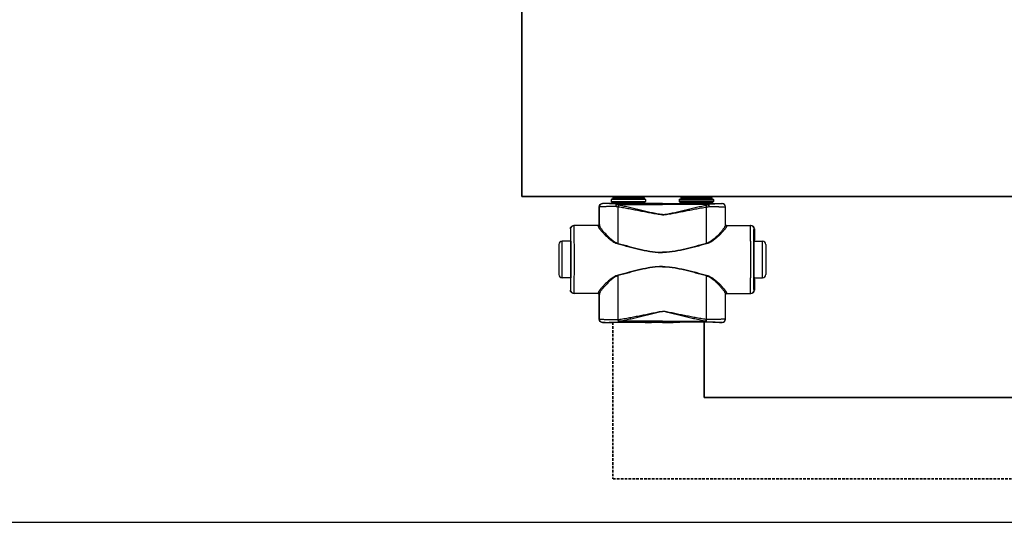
# Model space of a CAD drawing. Header units: millimetres. Extents: x -727 to 69715, y -15705 to 98123.
# Tile 57 of 256: x 22043 to 22768, y -15705 to -15335. Entities that reach past the tile are written whole.
import ezdxf

# ---------------------------------------------------------------- set-up
doc = ezdxf.new("R2010")
doc.units = ezdxf.units.MM
doc.linetypes.add('VERDECKT', pattern=[9.525, 6.35, -3.175])
for name, color, linetype, lineweight in [('UT_POTRUBI - PŘÍVOD', 1, 'Continuous', 35), ('UT_SCHÉMA_PŘÍVOD', 10, 'Continuous', 35), ('UT_SCHÉMA_ZPÁTEČKA', 172, 'VERDECKT', 35), ('UT_ZAŘÍZENÍ - OT', 3, 'Continuous', 35)]:
    doc.layers.add(name, color=color, linetype=linetype, lineweight=lineweight)

msp = doc.modelspace()

# ---------------------------------------------------------------- linework, layer by layer
at = {"color": 0, "linetype": 'Continuous'}
for p, q in [((22472.21, -15470.08), (22472.09, -15469.96)), ((22473.74, -15469.96), (22472.09, -15469.96)), ((22474.09, -15470.07), (22473.74, -15469.96)), ((22478.79, -15466.76), (22478.49, -15467.06)), ((22503.69, -15467.06), (22478.49, -15467.06)), ((22478.49, -15467.06), (22478.49, -15468.46)), ((22478.49, -15468.46), (22479.44, -15469.42)), ((22478.49, -15468.46), (22503.69, -15468.46)), ((22503.39, -15466.76), (22478.79, -15466.76)), ((22479.44, -15469.42), (22502.74, -15469.42)), ((22502.59, -15465.96), (22479.59, -15465.96)), ((22479.59, -15465.96), (22479.59, -15466.66)), ((22502.59, -15466.66), (22479.59, -15466.66)), ((22479.59, -15469.77), (22502.59, -15469.77)), ((22479.59, -15469.77), (22479.59, -15470.13)), ((22501.49, -15464.86), (22480.69, -15464.86)), ((22487.24, -15470.15), (22482.39, -15470.15)), ((22482.39, -15470.85), (22482.39, -15470.15)), ((22482.39, -15470.85), (22516.09, -15470.85)), ((22516.09, -15470.15), (22494.94, -15470.15)), ((22502.59, -15465.96), (22502.59, -15466.66)), ((22502.59, -15469.77), (22502.59, -15470.13)), ((22503.69, -15468.46), (22502.74, -15469.42)), ((22503.39, -15466.76), (22503.69, -15467.06)), ((22503.69, -15467.06), (22503.69, -15468.46)), ((22509.84, -15469.96), (22508.09, -15470.07)), ((22516.09, -15469.96), (22509.84, -15469.96)), ((22516.09, -15469.96), (22522.34, -15469.96)), ((22516.09, -15470.15), (22537.24, -15470.15)), ((22549.79, -15470.85), (22516.09, -15470.85)), ((22522.34, -15469.96), (22524.09, -15470.07)), ((22528.79, -15466.76), (22528.49, -15467.06)), ((22528.49, -15467.06), (22553.69, -15467.06)), ((22528.49, -15467.06), (22528.49, -15468.46)), ((22553.69, -15468.46), (22528.49, -15468.46)), ((22528.49, -15468.46), (22529.44, -15469.42)), ((22528.79, -15466.76), (22553.39, -15466.76)), ((22552.74, -15469.42), (22529.44, -15469.42)), ((22529.59, -15465.96), (22529.59, -15466.66)), ((22529.59, -15465.96), (22552.59, -15465.96)), ((22529.59, -15466.66), (22552.59, -15466.66)), ((22552.59, -15469.77), (22529.59, -15469.77)), ((22529.59, -15469.77), (22529.59, -15470.13)), ((22530.69, -15464.86), (22551.49, -15464.86)), ((22544.94, -15470.15), (22549.79, -15470.15)), ((22549.79, -15470.85), (22549.79, -15470.15)), ((22552.59, -15465.96), (22552.59, -15466.66)), ((22552.59, -15469.77), (22552.59, -15470.13)), ((22553.69, -15468.46), (22552.74, -15469.42)), ((22553.39, -15466.76), (22553.69, -15467.06)), ((22553.69, -15467.06), (22553.69, -15468.46)), ((22558.09, -15470.07), (22558.44, -15469.96)), ((22558.44, -15469.96), (22560.09, -15469.96)), ((22559.97, -15470.08), (22560.09, -15469.96)), ((22469.71, -15472.58), (22469.59, -15472.46)), ((22469.59, -15485.46), (22469.59, -15472.46)), ((22562.47, -15472.58), (22562.59, -15472.46)), ((22562.59, -15485.46), (22562.59, -15472.46)), ((22469.59, -15485.46), (22469.69, -15485.46)), ((22562.59, -15485.46), (22562.48, -15485.46)), ((22448.6, -15488.76), (22448.39, -15488.76)), ((22448.39, -15488.76), (22448.39, -15496.91)), ((22468.89, -15486.26), (22450.89, -15486.26)), ((22563.28, -15486.26), (22581.29, -15486.26)), ((22583.58, -15488.76), (22583.79, -15488.76)), ((22583.79, -15488.76), (22583.79, -15496.91)), ((22439.89, -15500.26), (22439.89, -15522.26)), ((22448.64, -15497.76), (22442.39, -15497.76)), ((22442.39, -15524.76), (22442.39, -15497.76)), ((22448.39, -15496.91), (22448.6, -15497.26)), ((22448.78, -15497.28), (22448.78, -15497.26)), ((22583.4, -15497.28), (22583.4, -15497.26)), ((22583.54, -15497.76), (22589.79, -15497.76)), ((22583.79, -15496.91), (22583.58, -15497.26)), ((22589.79, -15524.76), (22589.79, -15497.76)), ((22592.29, -15500.26), (22592.29, -15522.26)), ((22448.64, -15524.76), (22442.39, -15524.76)), ((22448.6, -15525.26), (22448.39, -15525.61)), ((22448.39, -15525.61), (22448.39, -15533.76)), ((22448.78, -15525.26), (22448.78, -15525.25)), ((22583.4, -15525.26), (22583.4, -15525.25)), ((22583.54, -15524.76), (22589.79, -15524.76)), ((22583.58, -15525.26), (22583.79, -15525.61)), ((22583.79, -15525.61), (22583.79, -15533.76)), ((22448.39, -15533.76), (22448.6, -15533.76)), ((22468.89, -15536.26), (22450.89, -15536.26)), ((22563.28, -15536.26), (22581.29, -15536.26)), ((22583.79, -15533.76), (22583.58, -15533.76)), ((22469.69, -15537.06), (22469.59, -15537.06)), ((22469.59, -15555.16), (22469.59, -15537.06)), ((22562.48, -15537.06), (22562.59, -15537.06)), ((22562.59, -15555.16), (22562.59, -15537.06)), ((22469.59, -15555.16), (22469.71, -15555.04)), ((22472.09, -15557.66), (22472.21, -15557.54)), ((22473.74, -15557.66), (22472.09, -15557.66)), ((22474.09, -15557.56), (22473.74, -15557.66)), ((22483.63, -15555.42), (22483.81, -15555.41)), ((22483.96, -15557.47), (22484.13, -15557.47)), ((22516.09, -15556.72), (22484.13, -15556.72)), ((22484.13, -15557.47), (22484.13, -15556.72)), ((22484.13, -15557.47), (22485.39, -15557.47)), ((22496.78, -15557.47), (22516.09, -15557.47)), ((22509.84, -15557.66), (22508.09, -15557.56)), ((22516.09, -15557.66), (22509.84, -15557.66)), ((22516.09, -15556.72), (22548.05, -15556.72)), ((22535.39, -15557.47), (22516.09, -15557.47)), ((22516.09, -15557.66), (22522.34, -15557.66)), ((22522.34, -15557.66), (22524.09, -15557.56)), ((22548.05, -15557.47), (22546.78, -15557.47)), ((22548.05, -15557.47), (22548.05, -15556.72)), ((22548.22, -15557.47), (22548.05, -15557.47)), ((22548.55, -15555.42), (22548.37, -15555.41)), ((22558.09, -15557.56), (22558.44, -15557.66)), ((22558.44, -15557.66), (22560.09, -15557.66)), ((22560.09, -15557.66), (22559.97, -15557.54)), ((22562.59, -15555.16), (22562.47, -15555.04))]:
    msp.add_line(p, q, dxfattribs=at)
msp.add_line((-727.45, -15704.69), (68024.28, -15704.69))
for centre, radius, start, end in [((22472.21, -15472.58), 2.5, 90.00246, 179.99754), ((22479.09, -15469.77), 0.5, 0, 45), ((22480.69, -15465.96), 1.1, 90, 180), ((22480.69, -15466.66), 1.1, 180, 185.21872), ((22501.49, -15465.96), 1.1, 0, 90), ((22501.49, -15466.66), 1.1, 354.78128, 0), ((22503.09, -15469.77), 0.5, 135, 180), ((22529.09, -15469.77), 0.5, 0, 45), ((22530.69, -15465.96), 1.1, 90, 180), ((22530.69, -15466.66), 1.1, 180, 185.21872), ((22551.49, -15465.96), 1.1, 0, 90), ((22551.49, -15466.66), 1.1, 354.78128, 0), ((22553.09, -15469.77), 0.5, 135, 180), ((22559.97, -15472.58), 2.5, 0.00246, 89.99754), ((22468.89, -15485.46), 0.8, 270.0036, 359.99724), ((22563.28, -15485.46), 0.8, 180.00276, 269.9964), ((22451.1, -15488.76), 2.5, 90.00225, 180.00111), ((22581.08, -15488.76), 2.5, 359.99889, 89.99775), ((22442.39, -15500.26), 2.5, 90, 180), ((20008.93, -15511.26), 2442.41, 359.68325, 0.31675), ((25023.25, -15511.26), 2442.41, 179.68325, 180.31675), ((22589.79, -15500.26), 2.5, 0, 90), ((22442.39, -15522.26), 2.5, 180, 270), ((22589.79, -15522.26), 2.5, 270, 0), ((22451.1, -15533.76), 2.5, 179.99889, 269.99775), ((22468.89, -15537.06), 0.8, 0.00276, 89.9964), ((22563.28, -15537.06), 0.8, 90.0036, 179.99724), ((22581.08, -15533.76), 2.5, 270.00225, 0.00111), ((22472.21, -15555.04), 2.5, 180.00246, 269.99754), ((22559.97, -15555.04), 2.5, 270.00246, 359.99754)]:
    msp.add_arc(centre, radius, start, end, dxfattribs=at)
at = {"color": 0, "linetype": 'Continuous', "extrusion": (0, 0, -1)}
for centre, major_axis, ratio, start_param, end_param in [((22472.09, -15472.46), (-1.77, 1.77), 0.999973, -0.785384, 0.785384), ((22491.09, -15470.07), (-17, 0), 0.005236, 4.941076, 6.283185), ((22491.09, -15470.07), (-17, 0), 0.005236, 3.141593, 4.483702), ((22468.79, -15485.46), (-0.8, 0), 0.999986, -3.141593, -1.659157), ((22450.89, -15488.76), (-2.5, 0), 0.999945, 0, 1.570796), ((22448.6, -15511.26), (0, 14), 0.010472, 0, 3.141593), ((22450.89, -15533.76), (-2.5, 0), 0.999945, -1.570796, 0), ((22468.79, -15537.06), (0.8, 0), 0.999986, -1.395381, 0), ((22472.09, -15555.16), (1.77, 1.77), 0.999973, -3.926977, -2.356208), ((22491.09, -15557.56), (-17, 0), 0.005236, 0, 1.229157), ((22491.09, -15557.56), (-17, 0), 0.005236, 1.912436, 3.141593)]:
    msp.add_ellipse(centre, major_axis=major_axis, ratio=ratio, start_param=start_param, end_param=end_param, dxfattribs=at)
at = {"color": 0, "linetype": 'Continuous'}
for centre, major_axis, ratio, start_param, end_param in [((22541.09, -15470.07), (17, 0), 0.005236, 3.141593, 4.483702), ((22541.09, -15470.07), (17, 0), 0.005236, 4.941076, 6.283185), ((22560.09, -15472.46), (1.77, 1.77), 0.999973, -0.785384, 0.785384), ((22563.39, -15485.46), (0.8, 0), 0.999986, -3.141593, -1.659157), ((22581.29, -15488.76), (2.5, 0), 0.999945, 0, 1.570796), ((22583.58, -15511.26), (0, 14), 0.010472, 0, 3.141593), ((22563.39, -15537.06), (-0.8, 0), 0.999986, -1.395381, 0), ((22581.29, -15533.76), (2.5, 0), 0.999945, -1.570796, 0), ((22541.09, -15557.56), (17, 0), 0.005236, 1.912436, 3.141593), ((22541.09, -15557.56), (17, 0), 0.005236, 0, 1.229157), ((22560.09, -15555.16), (-1.77, 1.77), 0.999973, -3.926977, -2.356208)]:
    msp.add_ellipse(centre, major_axis=major_axis, ratio=ratio, start_param=start_param, end_param=end_param, dxfattribs=at)
for points, knots in [([(22482.39, -15470.15), (22481.68, -15470.15), (22480.33, -15470.15), (22478.67, -15470.15), (22477.43, -15470.14), (22476.58, -15470.14), (22475.8, -15470.13), (22475.08, -15470.13), (22474.44, -15470.12), (22473.87, -15470.12), (22473.38, -15470.11), (22473.03, -15470.11), (22472.79, -15470.1), (22472.64, -15470.1), (22472.51, -15470.1), (22472.41, -15470.1), (22472.34, -15470.09), (22472.29, -15470.09), (22472.26, -15470.09), (22472.24, -15470.09), (22472.23, -15470.09), (22472.22, -15470.09), (22472.21, -15470.09), (22472.21, -15470.08)], [0, 0, 0, 0, 0.207653, 0.400343, 0.489423, 0.572844, 0.650059, 0.720565, 0.783909, 0.839692, 0.887568, 0.927242, 0.943927, 0.958477, 0.970869, 0.981088, 0.989117, 0.992306, 0.994945, 0.997032, 0.998568, 0.999554, 1, 1, 1, 1]), ([(22482.39, -15470.15), (22482.3, -15470.16), (22482.2, -15470.27), (22482.12, -15470.4), (22482.05, -15470.55), (22481.97, -15470.78), (22481.9, -15471.09), (22481.84, -15471.45), (22481.8, -15471.85), (22481.78, -15472.13), (22481.77, -15472.27)], [0, 0, 0, 0, 0.117156, 0.161001, 0.211236, 0.330442, 0.472834, 0.634922, 0.812344, 1, 1, 1, 1]), ([(22482.39, -15470.85), (22482.26, -15471.06), (22482.03, -15471.52), (22481.86, -15472.01), (22481.77, -15472.27)], [0, 0, 0, 0, 0.464895, 1, 1, 1, 1]), ([(22483.96, -15471.29), (22483.83, -15471.27), (22483.29, -15471.15), (22482.77, -15470.99), (22482.39, -15470.85)], [0, 0, 0, 0, 0.253704, 1, 1, 1, 1]), ([(22483.96, -15471.29), (22483.9, -15471.5), (22483.78, -15471.94), (22483.68, -15472.39), (22483.64, -15472.63)], [0, 0, 0, 0, 0.464569, 1, 1, 1, 1]), ([(22516.09, -15478.09), (22516.09, -15478.09), (22515.74, -15478.09), (22515.05, -15478.07), (22513.68, -15477.93), (22511.98, -15477.65), (22509.96, -15477.23), (22507.95, -15476.77), (22505.94, -15476.3), (22503.27, -15475.66), (22499.93, -15474.86), (22495.94, -15473.92), (22491.94, -15473), (22487.95, -15472.12), (22485.29, -15471.57), (22483.96, -15471.29)], [0.499995, 0.499995, 0.499995, 0.499995, 0.4999958, 0.5157333, 0.5314718, 0.5629204, 0.5943483, 0.6257534, 0.6571339, 0.6884877, 0.7511054, 0.813586, 0.8759088, 0.9380534, 1, 1, 1, 1]), ([(22494.94, -15470.15), (22494.31, -15470.15), (22493.02, -15470.18), (22491.09, -15470.2), (22489.16, -15470.18), (22487.87, -15470.15), (22487.24, -15470.15)], [0, 0, 0, 0, 0.248355, 0.5, 0.751645, 1, 1, 1, 1]), ([(22516.09, -15478.09), (22516.09, -15478.09), (22516.43, -15478.09), (22517.12, -15478.07), (22518.5, -15477.93), (22520.2, -15477.65), (22522.22, -15477.23), (22524.23, -15476.77), (22526.24, -15476.3), (22528.91, -15475.66), (22532.25, -15474.86), (22536.24, -15473.92), (22540.24, -15473), (22544.23, -15472.12), (22546.89, -15471.57), (22548.22, -15471.29)], [0.499995, 0.499995, 0.499995, 0.499995, 0.4999958, 0.5157333, 0.5314718, 0.5629204, 0.5943483, 0.6257534, 0.6571339, 0.6884877, 0.7511054, 0.813586, 0.8759088, 0.9380534, 1, 1, 1, 1]), ([(22537.24, -15470.15), (22537.87, -15470.15), (22539.16, -15470.18), (22541.09, -15470.2), (22543.02, -15470.18), (22544.31, -15470.15), (22544.94, -15470.15)], [0, 0, 0, 0, 0.248355, 0.5, 0.751645, 1, 1, 1, 1]), ([(22548.22, -15471.29), (22548.35, -15471.27), (22548.88, -15471.15), (22549.41, -15470.99), (22549.79, -15470.85)], [0, 0, 0, 0, 0.253704, 1, 1, 1, 1]), ([(22548.22, -15471.29), (22548.28, -15471.5), (22548.4, -15471.94), (22548.5, -15472.39), (22548.54, -15472.63)], [0, 0, 0, 0, 0.464569, 1, 1, 1, 1]), ([(22549.79, -15470.15), (22550.49, -15470.15), (22551.85, -15470.15), (22553.51, -15470.15), (22554.75, -15470.14), (22555.6, -15470.14), (22556.38, -15470.13), (22557.1, -15470.13), (22557.74, -15470.12), (22558.31, -15470.12), (22558.8, -15470.11), (22559.15, -15470.11), (22559.39, -15470.1), (22559.54, -15470.1), (22559.66, -15470.1), (22559.77, -15470.1), (22559.84, -15470.09), (22559.89, -15470.09), (22559.91, -15470.09), (22559.94, -15470.09), (22559.95, -15470.09), (22559.96, -15470.09), (22559.97, -15470.09), (22559.97, -15470.08)], [0, 0, 0, 0, 0.207653, 0.400343, 0.489423, 0.572844, 0.650059, 0.720565, 0.783909, 0.839692, 0.887568, 0.927242, 0.943927, 0.958477, 0.970869, 0.981088, 0.989117, 0.992306, 0.994945, 0.997032, 0.998568, 0.999554, 1, 1, 1, 1]), ([(22549.79, -15470.15), (22549.88, -15470.16), (22549.98, -15470.27), (22550.06, -15470.4), (22550.13, -15470.55), (22550.2, -15470.78), (22550.28, -15471.09), (22550.34, -15471.45), (22550.38, -15471.85), (22550.4, -15472.13), (22550.41, -15472.27)], [0, 0, 0, 0, 0.117156, 0.161001, 0.211236, 0.330442, 0.472834, 0.634922, 0.812344, 1, 1, 1, 1]), ([(22549.79, -15470.85), (22549.92, -15471.06), (22550.14, -15471.52), (22550.32, -15472.01), (22550.41, -15472.27)], [0, 0, 0, 0, 0.464895, 1, 1, 1, 1]), ([(22481.77, -15472.27), (22480.94, -15472.28), (22479.33, -15472.29), (22477.37, -15472.31), (22475.9, -15472.33), (22474.9, -15472.34), (22473.97, -15472.36), (22473.12, -15472.38), (22472.35, -15472.4), (22471.68, -15472.42), (22471.1, -15472.45), (22470.68, -15472.47), (22470.4, -15472.49), (22470.22, -15472.5), (22470.07, -15472.51), (22469.95, -15472.53), (22469.85, -15472.54), (22469.78, -15472.55), (22469.74, -15472.57), (22469.71, -15472.58), (22469.71, -15472.58)], [0, 0, 0, 0, 0.207034, 0.39928, 0.488214, 0.57154, 0.648707, 0.71921, 0.782588, 0.838437, 0.886403, 0.926186, 0.942933, 0.957549, 0.970012, 0.98031, 0.988432, 0.994377, 0.998178, 1, 1, 1, 1]), ([(22469.72, -15486), (22469.72, -15484.88), (22469.72, -15480.41), (22469.71, -15475.93), (22469.71, -15472.58)], [0, 0, 0, 0, 0.250733, 1, 1, 1, 1]), ([(22483.64, -15472.63), (22483.48, -15472.61), (22482.85, -15472.51), (22482.23, -15472.38), (22481.77, -15472.27)], [0, 0, 0, 0, 0.252579, 1, 1, 1, 1]), ([(22516.09, -15478.27), (22516.09, -15478.27), (22515.4, -15478.27), (22514.02, -15478.19), (22511.97, -15477.91), (22509.93, -15477.56), (22507.22, -15477.06), (22503.85, -15476.39), (22499.8, -15475.6), (22495.76, -15474.81), (22491.71, -15474.05), (22487.68, -15473.32), (22484.98, -15472.86), (22483.64, -15472.63)], [0.5000015, 0.5000015, 0.5000015, 0.5000015, 0.500002, 0.5313979, 0.5627848, 0.5941575, 0.6255147, 0.6881766, 0.7507583, 0.8132458, 0.8756245, 0.9378805, 1, 1, 1, 1]), ([(22483.65, -15499.41), (22483.65, -15497.17), (22483.65, -15488.24), (22483.64, -15479.32), (22483.64, -15472.63)], [0, 0, 0, 0, 0.250952, 1, 1, 1, 1]), ([(22516.09, -15478.27), (22516.09, -15478.27), (22516.78, -15478.27), (22518.16, -15478.19), (22520.21, -15477.91), (22522.25, -15477.56), (22524.96, -15477.06), (22528.33, -15476.39), (22532.38, -15475.6), (22536.42, -15474.81), (22540.46, -15474.05), (22544.5, -15473.32), (22547.2, -15472.86), (22548.54, -15472.63)], [0.5000015, 0.5000015, 0.5000015, 0.5000015, 0.500002, 0.5313979, 0.5627848, 0.5941575, 0.6255147, 0.6881766, 0.7507583, 0.8132458, 0.8756245, 0.9378805, 1, 1, 1, 1]), ([(22548.53, -15499.41), (22548.53, -15497.17), (22548.53, -15488.24), (22548.54, -15479.32), (22548.54, -15472.63)], [0, 0, 0, 0, 0.250952, 1, 1, 1, 1]), ([(22548.54, -15472.63), (22548.7, -15472.61), (22549.33, -15472.51), (22549.95, -15472.38), (22550.41, -15472.27)], [0, 0, 0, 0, 0.252579, 1, 1, 1, 1]), ([(22550.41, -15472.27), (22551.24, -15472.28), (22552.85, -15472.29), (22554.81, -15472.31), (22556.28, -15472.33), (22557.28, -15472.34), (22558.21, -15472.36), (22559.06, -15472.38), (22559.82, -15472.4), (22560.5, -15472.42), (22561.08, -15472.45), (22561.5, -15472.47), (22561.78, -15472.49), (22561.96, -15472.5), (22562.11, -15472.51), (22562.23, -15472.53), (22562.33, -15472.54), (22562.4, -15472.55), (22562.44, -15472.57), (22562.47, -15472.58), (22562.47, -15472.58)], [0, 0, 0, 0, 0.207034, 0.39928, 0.488214, 0.57154, 0.648707, 0.71921, 0.782588, 0.838437, 0.886403, 0.926186, 0.942933, 0.957549, 0.970012, 0.98031, 0.988432, 0.994377, 0.998178, 1, 1, 1, 1]), ([(22562.46, -15486), (22562.46, -15484.88), (22562.46, -15480.41), (22562.46, -15475.93), (22562.47, -15472.58)], [0, 0, 0, 0, 0.250733, 1, 1, 1, 1]), ([(22469.69, -15485.46), (22469.7, -15485.46), (22469.7, -15485.47), (22469.7, -15485.47), (22469.7, -15485.48), (22469.7, -15485.5), (22469.71, -15485.54), (22469.71, -15485.6), (22469.71, -15485.68), (22469.72, -15485.77), (22469.72, -15485.88), (22469.72, -15485.96), (22469.72, -15486)], [0, 0, 0, 0, 0.005057, 0.017214, 0.037015, 0.06455, 0.142921, 0.252392, 0.392925, 0.564459, 0.766871, 1, 1, 1, 1]), ([(22562.48, -15485.46), (22562.48, -15485.46), (22562.48, -15485.47), (22562.48, -15485.47), (22562.48, -15485.48), (22562.48, -15485.5), (22562.47, -15485.54), (22562.47, -15485.6), (22562.47, -15485.68), (22562.46, -15485.77), (22562.46, -15485.88), (22562.46, -15485.96), (22562.46, -15486)], [0, 0, 0, 0, 0.005057, 0.017214, 0.037015, 0.06455, 0.142921, 0.252392, 0.392925, 0.564459, 0.766871, 1, 1, 1, 1]), ([(22448.78, -15497.26), (22448.78, -15496.63), (22448.77, -15495.44), (22448.75, -15494), (22448.74, -15492.94), (22448.73, -15492.24), (22448.71, -15491.6), (22448.7, -15491.02), (22448.69, -15490.5), (22448.68, -15490.05), (22448.67, -15489.67), (22448.65, -15489.39), (22448.65, -15489.2), (22448.64, -15489.09), (22448.63, -15488.99), (22448.63, -15488.91), (22448.62, -15488.85), (22448.61, -15488.8), (22448.61, -15488.78), (22448.6, -15488.76), (22448.6, -15488.76)], [0, 0, 0, 0, 0.221931, 0.420259, 0.509783, 0.592499, 0.668149, 0.736495, 0.797321, 0.850436, 0.895675, 0.932895, 0.948462, 0.961984, 0.973451, 0.982856, 0.990196, 0.99547, 0.998697, 1, 1, 1, 1]), ([(22451.3, -15497.76), (22451.29, -15496.92), (22451.28, -15495.32), (22451.26, -15493.39), (22451.25, -15491.97), (22451.24, -15491.02), (22451.23, -15490.14), (22451.21, -15489.35), (22451.2, -15488.65), (22451.19, -15488.03), (22451.17, -15487.5), (22451.16, -15487.12), (22451.15, -15486.87), (22451.14, -15486.71), (22451.14, -15486.57), (22451.13, -15486.47), (22451.12, -15486.38), (22451.12, -15486.32), (22451.11, -15486.28), (22451.1, -15486.27), (22451.1, -15486.26), (22451.1, -15486.26)], [0, 0, 0, 0, 0.218984, 0.416191, 0.505653, 0.588551, 0.664564, 0.733396, 0.794781, 0.848478, 0.894279, 0.932006, 0.947796, 0.961515, 0.973152, 0.982695, 0.990138, 0.995479, 0.998726, 0.999584, 1, 1, 1, 1]), ([(22468.89, -15486.26), (22468.9, -15486.26), (22468.9, -15486.27), (22468.9, -15486.27), (22468.9, -15486.28), (22468.9, -15486.3), (22468.91, -15486.34), (22468.91, -15486.4), (22468.91, -15486.47), (22468.92, -15486.56), (22468.92, -15486.66), (22468.92, -15486.74), (22468.92, -15486.78)], [0, 0, 0, 0, 0.005122, 0.017304, 0.037118, 0.064661, 0.143035, 0.252499, 0.393016, 0.564526, 0.766907, 1, 1, 1, 1]), ([(22469.72, -15486), (22469.72, -15486.1), (22469.68, -15486.31), (22469.5, -15486.57), (22469.23, -15486.74), (22469.03, -15486.78), (22468.92, -15486.78)], [0, 0, 0, 0, 0.247572, 0.496581, 0.747591, 1, 1, 1, 1]), ([(22468.92, -15486.78), (22468.92, -15486.85), (22468.95, -15486.99), (22469.02, -15487.21), (22469.13, -15487.46), (22469.34, -15487.84), (22469.69, -15488.39), (22470.22, -15489.09), (22470.87, -15489.88), (22471.9, -15491.06), (22473.4, -15492.64), (22475.45, -15494.6), (22477.36, -15496.25), (22479.05, -15497.51), (22480.91, -15498.72), (22482.46, -15499.44), (22483.55, -15499.74)], [0, 0, 0, 0, 0.009694, 0.02127, 0.034861, 0.050494, 0.087694, 0.13227, 0.183417, 0.240322, 0.368483, 0.511765, 0.666448, 0.747227, 0.829948, 1, 1, 1, 1]), ([(22469.72, -15486), (22469.72, -15486.07), (22469.74, -15486.21), (22469.81, -15486.44), (22469.92, -15486.7), (22470.11, -15487.11), (22470.45, -15487.67), (22470.95, -15488.4), (22471.56, -15489.2), (22472.53, -15490.42), (22473.95, -15492.04), (22475.88, -15494.06), (22477.69, -15495.75), (22479.31, -15497.06), (22481.09, -15498.32), (22482.58, -15499.1), (22483.65, -15499.41)], [0, 0, 0, 0, 0.010286, 0.022433, 0.036551, 0.052653, 0.090607, 0.135698, 0.187142, 0.244158, 0.372094, 0.514728, 0.6685, 0.748767, 0.830965, 1, 1, 1, 1]), ([(22562.46, -15486), (22562.46, -15486.07), (22562.44, -15486.21), (22562.37, -15486.44), (22562.26, -15486.7), (22562.07, -15487.11), (22561.73, -15487.67), (22561.23, -15488.4), (22560.62, -15489.2), (22559.65, -15490.42), (22558.23, -15492.04), (22556.3, -15494.06), (22554.49, -15495.75), (22552.87, -15497.06), (22551.09, -15498.32), (22549.6, -15499.1), (22548.53, -15499.41)], [0, 0, 0, 0, 0.010286, 0.022433, 0.036551, 0.052653, 0.090607, 0.135698, 0.187142, 0.244158, 0.372094, 0.514728, 0.6685, 0.748767, 0.830965, 1, 1, 1, 1]), ([(22563.26, -15486.78), (22563.26, -15486.85), (22563.23, -15486.99), (22563.16, -15487.21), (22563.05, -15487.46), (22562.84, -15487.84), (22562.49, -15488.39), (22561.96, -15489.09), (22561.31, -15489.88), (22560.28, -15491.06), (22558.77, -15492.64), (22556.73, -15494.6), (22554.82, -15496.25), (22553.12, -15497.51), (22551.27, -15498.72), (22549.72, -15499.44), (22548.63, -15499.74)], [0, 0, 0, 0, 0.009694, 0.02127, 0.034861, 0.050494, 0.087694, 0.13227, 0.183417, 0.240322, 0.368483, 0.511765, 0.666448, 0.747227, 0.829948, 1, 1, 1, 1]), ([(22562.46, -15486), (22562.46, -15486.1), (22562.5, -15486.31), (22562.68, -15486.57), (22562.94, -15486.74), (22563.15, -15486.78), (22563.26, -15486.78)], [0, 0, 0, 0, 0.247572, 0.496581, 0.747591, 1, 1, 1, 1]), ([(22563.28, -15486.26), (22563.28, -15486.26), (22563.28, -15486.27), (22563.28, -15486.27), (22563.28, -15486.28), (22563.28, -15486.3), (22563.27, -15486.34), (22563.27, -15486.4), (22563.27, -15486.47), (22563.26, -15486.56), (22563.26, -15486.66), (22563.26, -15486.74), (22563.26, -15486.78)], [0, 0, 0, 0, 0.005122, 0.017304, 0.037118, 0.064661, 0.143035, 0.252499, 0.393016, 0.564526, 0.766907, 1, 1, 1, 1]), ([(22580.88, -15497.76), (22580.89, -15496.92), (22580.9, -15495.32), (22580.91, -15493.39), (22580.93, -15491.97), (22580.94, -15491.02), (22580.95, -15490.14), (22580.97, -15489.35), (22580.98, -15488.65), (22580.99, -15488.03), (22581.01, -15487.5), (22581.02, -15487.12), (22581.03, -15486.87), (22581.04, -15486.71), (22581.04, -15486.57), (22581.05, -15486.47), (22581.06, -15486.38), (22581.06, -15486.32), (22581.07, -15486.28), (22581.07, -15486.27), (22581.08, -15486.26), (22581.08, -15486.26)], [0, 0, 0, 0, 0.218984, 0.416191, 0.505653, 0.588551, 0.664564, 0.733396, 0.794781, 0.848478, 0.894279, 0.932006, 0.947796, 0.961515, 0.973152, 0.982695, 0.990138, 0.995479, 0.998726, 0.999584, 1, 1, 1, 1]), ([(22583.4, -15497.26), (22583.4, -15496.63), (22583.41, -15495.44), (22583.43, -15494), (22583.44, -15492.94), (22583.45, -15492.24), (22583.46, -15491.6), (22583.48, -15491.02), (22583.49, -15490.5), (22583.5, -15490.05), (22583.51, -15489.67), (22583.52, -15489.39), (22583.53, -15489.2), (22583.54, -15489.09), (22583.55, -15488.99), (22583.55, -15488.91), (22583.56, -15488.85), (22583.57, -15488.8), (22583.57, -15488.78), (22583.58, -15488.76), (22583.58, -15488.76)], [0, 0, 0, 0, 0.221931, 0.420259, 0.509783, 0.592499, 0.668149, 0.736495, 0.797321, 0.850436, 0.895675, 0.932895, 0.948462, 0.961984, 0.973451, 0.982856, 0.990196, 0.99547, 0.998697, 1, 1, 1, 1]), ([(22448.78, -15525.25), (22448.8, -15523.06), (22448.83, -15518.39), (22448.84, -15511.26), (22448.83, -15504.13), (22448.8, -15499.47), (22448.78, -15497.28)], [0, 0, 0, 0, 0.235226, 0.499987, 0.764754, 1, 1, 1, 1]), ([(22483.65, -15499.41), (22483.64, -15499.44), (22483.61, -15499.55), (22483.58, -15499.66), (22483.55, -15499.74)], [0, 0, 0, 0, 0.258378, 1, 1, 1, 1]), ([(22483.55, -15499.74), (22486.21, -15500.45), (22490.21, -15501.53), (22495.57, -15502.9), (22499.61, -15503.87), (22503.68, -15504.75), (22507.78, -15505.48), (22511.23, -15505.89), (22514, -15506.07), (22515.39, -15506.1), (22516.09, -15506.1), (22516.09, -15506.1)], [0, 0, 0, 0, 0.1245061, 0.1869228, 0.2494269, 0.3120016, 0.3746311, 0.4372993, 0.4686472, 0.4999998, 0.5, 0.5, 0.5, 0.5]), ([(22483.65, -15499.41), (22486.3, -15500.14), (22490.29, -15501.25), (22495.62, -15502.66), (22499.65, -15503.66), (22503.71, -15504.56), (22507.8, -15505.31), (22511.24, -15505.74), (22514.01, -15505.92), (22515.4, -15505.95), (22516.09, -15505.95), (22516.09, -15505.95)], [0, 0, 0, 0, 0.1244767, 0.1868883, 0.2493924, 0.3119715, 0.3746087, 0.437287, 0.4686409, 0.4999998, 0.5, 0.5, 0.5, 0.5]), ([(22548.53, -15499.41), (22545.87, -15500.14), (22541.89, -15501.25), (22536.55, -15502.66), (22532.53, -15503.66), (22528.47, -15504.56), (22524.38, -15505.31), (22520.94, -15505.74), (22518.17, -15505.92), (22516.78, -15505.95), (22516.09, -15505.95), (22516.09, -15505.95)], [0, 0, 0, 0, 0.1244767, 0.1868883, 0.2493924, 0.3119715, 0.3746087, 0.437287, 0.4686409, 0.4999998, 0.5, 0.5, 0.5, 0.5]), ([(22548.63, -15499.74), (22545.97, -15500.45), (22541.97, -15501.53), (22536.61, -15502.9), (22532.57, -15503.87), (22528.5, -15504.75), (22524.4, -15505.48), (22520.95, -15505.89), (22518.17, -15506.07), (22516.78, -15506.1), (22516.09, -15506.1), (22516.09, -15506.1)], [0, 0, 0, 0, 0.1245061, 0.1869228, 0.2494269, 0.3120016, 0.3746311, 0.4372993, 0.4686472, 0.4999998, 0.5, 0.5, 0.5, 0.5]), ([(22548.53, -15499.41), (22548.54, -15499.44), (22548.57, -15499.55), (22548.6, -15499.66), (22548.63, -15499.74)], [0, 0, 0, 0, 0.258378, 1, 1, 1, 1]), ([(22583.4, -15525.25), (22583.38, -15523.06), (22583.35, -15518.39), (22583.34, -15511.26), (22583.35, -15504.13), (22583.38, -15499.47), (22583.4, -15497.28)], [0, 0, 0, 0, 0.235226, 0.499987, 0.764754, 1, 1, 1, 1]), ([(22516.09, -15516.43), (22514.7, -15516.43), (22511.92, -15516.55), (22507.78, -15517.05), (22503.68, -15517.77), (22499.61, -15518.65), (22495.57, -15519.63), (22490.21, -15520.99), (22486.21, -15522.07), (22483.55, -15522.79)], [0.5, 0.5, 0.5, 0.5, 0.5626889, 0.6253582, 0.6879892, 0.7505657, 0.8130716, 0.8754902, 1, 1, 1, 1]), ([(22516.09, -15516.58), (22514.7, -15516.58), (22511.93, -15516.7), (22507.8, -15517.21), (22503.71, -15517.96), (22499.65, -15518.87), (22495.62, -15519.87), (22490.29, -15521.28), (22486.3, -15522.38), (22483.65, -15523.12)], [0.5, 0.5, 0.5, 0.5, 0.5627005, 0.6253799, 0.6880187, 0.7505997, 0.8131057, 0.8755193, 1, 1, 1, 1]), ([(22516.09, -15516.43), (22517.48, -15516.43), (22520.26, -15516.55), (22524.4, -15517.05), (22528.5, -15517.77), (22532.57, -15518.65), (22536.61, -15519.63), (22541.97, -15520.99), (22545.97, -15522.07), (22548.63, -15522.79)], [0.5, 0.5, 0.5, 0.5, 0.5626889, 0.6253582, 0.6879892, 0.7505657, 0.8130716, 0.8754902, 1, 1, 1, 1]), ([(22516.09, -15516.58), (22517.48, -15516.58), (22520.25, -15516.7), (22524.38, -15517.21), (22528.47, -15517.96), (22532.53, -15518.87), (22536.55, -15519.87), (22541.89, -15521.28), (22545.87, -15522.38), (22548.53, -15523.12)], [0.5, 0.5, 0.5, 0.5, 0.5627005, 0.6253799, 0.6880187, 0.7505997, 0.8131057, 0.8755193, 1, 1, 1, 1]), ([(22448.6, -15533.76), (22448.6, -15533.76), (22448.61, -15533.75), (22448.61, -15533.72), (22448.62, -15533.68), (22448.63, -15533.61), (22448.63, -15533.53), (22448.64, -15533.44), (22448.65, -15533.32), (22448.65, -15533.13), (22448.67, -15532.86), (22448.68, -15532.47), (22448.69, -15532.02), (22448.7, -15531.51), (22448.71, -15530.92), (22448.73, -15530.28), (22448.74, -15529.58), (22448.75, -15528.53), (22448.77, -15527.08), (22448.78, -15525.89), (22448.78, -15525.26)], [0, 0, 0, 0, 0.001303, 0.00453, 0.009804, 0.017144, 0.026549, 0.038016, 0.051538, 0.067105, 0.104325, 0.149564, 0.202679, 0.263505, 0.331851, 0.407501, 0.490217, 0.579741, 0.778069, 1, 1, 1, 1]), ([(22451.1, -15536.26), (22451.1, -15536.26), (22451.1, -15536.26), (22451.11, -15536.24), (22451.12, -15536.2), (22451.12, -15536.14), (22451.13, -15536.06), (22451.14, -15535.95), (22451.14, -15535.82), (22451.15, -15535.66), (22451.16, -15535.4), (22451.17, -15535.02), (22451.19, -15534.49), (22451.2, -15533.88), (22451.21, -15533.17), (22451.23, -15532.38), (22451.24, -15531.51), (22451.25, -15530.56), (22451.26, -15529.14), (22451.28, -15527.2), (22451.29, -15525.6), (22451.3, -15524.76)], [0, 0, 0, 0, 0.000416, 0.001274, 0.004521, 0.009862, 0.017305, 0.026849, 0.038485, 0.052204, 0.067994, 0.105721, 0.151522, 0.205219, 0.266604, 0.335437, 0.411449, 0.494347, 0.58381, 0.781016, 1, 1, 1, 1]), ([(22483.55, -15522.79), (22482.46, -15523.08), (22480.91, -15523.81), (22479.05, -15525.01), (22477.36, -15526.28), (22475.45, -15527.92), (22473.4, -15529.88), (22471.9, -15531.47), (22470.87, -15532.65), (22470.22, -15533.43), (22469.69, -15534.14), (22469.34, -15534.68), (22469.13, -15535.07), (22469.02, -15535.32), (22468.95, -15535.54), (22468.92, -15535.68), (22468.92, -15535.74)], [0, 0, 0, 0, 0.170052, 0.252774, 0.333553, 0.488235, 0.631517, 0.759678, 0.816583, 0.86773, 0.912306, 0.949506, 0.965139, 0.978731, 0.990306, 1, 1, 1, 1]), ([(22483.65, -15523.12), (22482.58, -15523.43), (22481.09, -15524.2), (22479.31, -15525.46), (22477.69, -15526.77), (22475.88, -15528.46), (22473.95, -15530.48), (22472.53, -15532.11), (22471.56, -15533.32), (22470.95, -15534.13), (22470.45, -15534.86), (22470.11, -15535.42), (22469.92, -15535.82), (22469.81, -15536.08), (22469.74, -15536.31), (22469.72, -15536.46), (22469.72, -15536.53)], [0, 0, 0, 0, 0.169036, 0.251233, 0.3315, 0.485272, 0.627906, 0.755842, 0.812858, 0.864302, 0.909393, 0.947347, 0.963449, 0.977567, 0.989714, 1, 1, 1, 1]), ([(22483.65, -15523.12), (22483.64, -15523.09), (22483.61, -15522.98), (22483.58, -15522.87), (22483.55, -15522.79)], [0, 0, 0, 0, 0.258378, 1, 1, 1, 1]), ([(22483.63, -15555.42), (22483.63, -15552.74), (22483.64, -15541.97), (22483.65, -15531.21), (22483.65, -15523.12)], [0, 0, 0, 0, 0.248459, 1, 1, 1, 1]), ([(22548.53, -15523.12), (22548.54, -15523.09), (22548.57, -15522.98), (22548.6, -15522.87), (22548.63, -15522.79)], [0, 0, 0, 0, 0.258378, 1, 1, 1, 1]), ([(22548.53, -15523.12), (22549.6, -15523.43), (22551.09, -15524.2), (22552.87, -15525.46), (22554.49, -15526.77), (22556.3, -15528.46), (22558.23, -15530.48), (22559.65, -15532.11), (22560.62, -15533.32), (22561.23, -15534.13), (22561.73, -15534.86), (22562.07, -15535.42), (22562.26, -15535.82), (22562.37, -15536.08), (22562.44, -15536.31), (22562.46, -15536.46), (22562.46, -15536.53)], [0, 0, 0, 0, 0.169036, 0.251233, 0.3315, 0.485272, 0.627906, 0.755842, 0.812858, 0.864302, 0.909393, 0.947347, 0.963449, 0.977567, 0.989714, 1, 1, 1, 1]), ([(22548.55, -15555.42), (22548.54, -15552.74), (22548.54, -15541.97), (22548.53, -15531.21), (22548.53, -15523.12)], [0, 0, 0, 0, 0.248459, 1, 1, 1, 1]), ([(22548.63, -15522.79), (22549.72, -15523.08), (22551.27, -15523.81), (22553.12, -15525.01), (22554.82, -15526.28), (22556.73, -15527.92), (22558.77, -15529.88), (22560.28, -15531.47), (22561.31, -15532.65), (22561.96, -15533.43), (22562.49, -15534.14), (22562.84, -15534.68), (22563.05, -15535.07), (22563.16, -15535.32), (22563.23, -15535.54), (22563.26, -15535.68), (22563.26, -15535.74)], [0, 0, 0, 0, 0.170052, 0.252774, 0.333553, 0.488235, 0.631517, 0.759678, 0.816583, 0.86773, 0.912306, 0.949506, 0.965139, 0.978731, 0.990306, 1, 1, 1, 1]), ([(22581.08, -15536.26), (22581.08, -15536.26), (22581.07, -15536.26), (22581.07, -15536.24), (22581.06, -15536.2), (22581.06, -15536.14), (22581.05, -15536.06), (22581.04, -15535.95), (22581.04, -15535.82), (22581.03, -15535.66), (22581.02, -15535.4), (22581.01, -15535.02), (22580.99, -15534.49), (22580.98, -15533.88), (22580.97, -15533.17), (22580.95, -15532.38), (22580.94, -15531.51), (22580.93, -15530.56), (22580.91, -15529.14), (22580.9, -15527.2), (22580.89, -15525.6), (22580.88, -15524.76)], [0, 0, 0, 0, 0.000416, 0.001274, 0.004521, 0.009862, 0.017305, 0.026849, 0.038485, 0.052204, 0.067994, 0.105721, 0.151522, 0.205219, 0.266604, 0.335437, 0.411449, 0.494347, 0.58381, 0.781016, 1, 1, 1, 1]), ([(22583.58, -15533.76), (22583.58, -15533.76), (22583.57, -15533.75), (22583.57, -15533.72), (22583.56, -15533.68), (22583.55, -15533.61), (22583.55, -15533.53), (22583.54, -15533.44), (22583.53, -15533.32), (22583.52, -15533.13), (22583.51, -15532.86), (22583.5, -15532.47), (22583.49, -15532.02), (22583.48, -15531.51), (22583.46, -15530.92), (22583.45, -15530.28), (22583.44, -15529.58), (22583.43, -15528.53), (22583.41, -15527.08), (22583.4, -15525.89), (22583.4, -15525.26)], [0, 0, 0, 0, 0.001303, 0.00453, 0.009804, 0.017144, 0.026549, 0.038016, 0.051538, 0.067105, 0.104325, 0.149564, 0.202679, 0.263505, 0.331851, 0.407501, 0.490217, 0.579741, 0.778069, 1, 1, 1, 1]), ([(22468.92, -15535.74), (22468.92, -15535.78), (22468.92, -15535.86), (22468.92, -15535.96), (22468.91, -15536.05), (22468.91, -15536.13), (22468.91, -15536.18), (22468.9, -15536.22), (22468.9, -15536.24), (22468.9, -15536.25), (22468.9, -15536.26), (22468.9, -15536.26), (22468.89, -15536.26)], [0, 0, 0, 0, 0.233093, 0.435474, 0.606984, 0.747501, 0.856965, 0.935339, 0.962882, 0.982696, 0.994878, 1, 1, 1, 1]), ([(22469.72, -15536.53), (22469.72, -15536.42), (22469.68, -15536.22), (22469.5, -15535.96), (22469.23, -15535.78), (22469.03, -15535.74), (22468.92, -15535.74)], [0, 0, 0, 0, 0.247572, 0.496581, 0.747591, 1, 1, 1, 1]), ([(22469.72, -15536.53), (22469.72, -15536.57), (22469.72, -15536.65), (22469.72, -15536.75), (22469.71, -15536.85), (22469.71, -15536.92), (22469.71, -15536.98), (22469.7, -15537.02), (22469.7, -15537.04), (22469.7, -15537.05), (22469.7, -15537.06), (22469.7, -15537.06), (22469.69, -15537.06)], [0, 0, 0, 0, 0.23313, 0.435541, 0.607074, 0.747608, 0.857079, 0.93545, 0.962985, 0.982786, 0.994943, 1, 1, 1, 1]), ([(22469.71, -15555.04), (22469.71, -15553.51), (22469.71, -15547.34), (22469.72, -15541.16), (22469.72, -15536.53)], [0, 0, 0, 0, 0.248801, 1, 1, 1, 1]), ([(22562.46, -15536.53), (22562.46, -15536.42), (22562.5, -15536.22), (22562.68, -15535.96), (22562.94, -15535.78), (22563.15, -15535.74), (22563.26, -15535.74)], [0, 0, 0, 0, 0.247572, 0.496581, 0.747591, 1, 1, 1, 1]), ([(22562.47, -15555.04), (22562.47, -15553.51), (22562.46, -15547.34), (22562.46, -15541.16), (22562.46, -15536.53)], [0, 0, 0, 0, 0.248801, 1, 1, 1, 1]), ([(22562.46, -15536.53), (22562.46, -15536.57), (22562.46, -15536.65), (22562.46, -15536.75), (22562.47, -15536.85), (22562.47, -15536.92), (22562.47, -15536.98), (22562.48, -15537.02), (22562.48, -15537.04), (22562.48, -15537.05), (22562.48, -15537.06), (22562.48, -15537.06), (22562.48, -15537.06)], [0, 0, 0, 0, 0.23313, 0.435541, 0.607074, 0.747608, 0.857079, 0.93545, 0.962985, 0.982786, 0.994943, 1, 1, 1, 1]), ([(22563.26, -15535.74), (22563.26, -15535.78), (22563.26, -15535.86), (22563.26, -15535.96), (22563.27, -15536.05), (22563.27, -15536.13), (22563.27, -15536.18), (22563.28, -15536.22), (22563.28, -15536.24), (22563.28, -15536.25), (22563.28, -15536.26), (22563.28, -15536.26), (22563.28, -15536.26)], [0, 0, 0, 0, 0.233093, 0.435474, 0.606984, 0.747501, 0.856965, 0.935339, 0.962882, 0.982696, 0.994878, 1, 1, 1, 1]), ([(22483.81, -15555.41), (22485.15, -15555.19), (22487.84, -15554.73), (22491.86, -15554.01), (22495.89, -15553.25), (22499.24, -15552.59), (22501.93, -15552.05), (22503.94, -15551.65), (22505.96, -15551.23), (22507.97, -15550.82), (22509.99, -15550.4), (22511.67, -15550.06), (22513.02, -15549.79), (22514.37, -15549.55), (22515.4, -15549.41), (22516.09, -15549.41)], [0, 0, 0, 0, 0.0621172, 0.1243716, 0.1867502, 0.2492392, 0.2805207, 0.3118245, 0.3431487, 0.3744915, 0.4058513, 0.4372266, 0.4529199, 0.4686172, 0.5, 0.5, 0.5, 0.5]), ([(22484.13, -15556.72), (22485.46, -15556.46), (22488.12, -15555.91), (22492.09, -15555.03), (22496.08, -15554.12), (22499.39, -15553.33), (22502.05, -15552.68), (22504.04, -15552.19), (22506.04, -15551.69), (22508.04, -15551.19), (22510.03, -15550.69), (22511.7, -15550.27), (22513.04, -15549.95), (22514.38, -15549.66), (22515.4, -15549.48), (22516.09, -15549.48)], [0, 0, 0, 0, 0.0619437, 0.1240868, 0.1864104, 0.2488944, 0.2801902, 0.3115184, 0.3428764, 0.3742614, 0.4056711, 0.4371032, 0.4528275, 0.4685577, 0.5, 0.5, 0.5, 0.5]), ([(22548.37, -15555.41), (22547.03, -15555.19), (22544.34, -15554.73), (22540.32, -15554.01), (22536.29, -15553.25), (22532.94, -15552.59), (22530.25, -15552.05), (22528.24, -15551.65), (22526.22, -15551.23), (22524.2, -15550.82), (22522.19, -15550.4), (22520.5, -15550.06), (22519.16, -15549.79), (22517.8, -15549.55), (22516.78, -15549.41), (22516.09, -15549.41)], [0, 0, 0, 0, 0.0621172, 0.1243716, 0.1867502, 0.2492392, 0.2805207, 0.3118245, 0.3431487, 0.3744915, 0.4058513, 0.4372266, 0.4529199, 0.4686172, 0.5, 0.5, 0.5, 0.5]), ([(22548.05, -15556.72), (22546.72, -15556.46), (22544.06, -15555.91), (22540.08, -15555.03), (22536.1, -15554.12), (22532.78, -15553.33), (22530.13, -15552.68), (22528.13, -15552.19), (22526.14, -15551.69), (22524.14, -15551.19), (22522.15, -15550.69), (22520.48, -15550.27), (22519.14, -15549.95), (22517.8, -15549.66), (22516.77, -15549.48), (22516.09, -15549.48)], [0, 0, 0, 0, 0.0619437, 0.1240868, 0.1864104, 0.2488944, 0.2801902, 0.3115184, 0.3428764, 0.3742614, 0.4056711, 0.4371032, 0.4528275, 0.4685577, 0.5, 0.5, 0.5, 0.5]), ([(22469.71, -15555.04), (22469.71, -15555.05), (22469.74, -15555.07), (22469.79, -15555.08), (22469.87, -15555.1), (22469.99, -15555.12), (22470.13, -15555.13), (22470.31, -15555.15), (22470.52, -15555.17), (22470.85, -15555.19), (22471.35, -15555.22), (22472.03, -15555.24), (22472.82, -15555.27), (22473.71, -15555.3), (22474.7, -15555.32), (22475.78, -15555.34), (22476.95, -15555.36), (22478.63, -15555.38), (22480.87, -15555.4), (22482.69, -15555.41), (22483.63, -15555.42)], [0, 0, 0, 0, 0.001901, 0.0058, 0.011886, 0.020197, 0.030732, 0.043479, 0.058422, 0.075536, 0.116153, 0.165047, 0.22186, 0.286169, 0.35749, 0.43527, 0.518903, 0.607727, 0.798032, 1, 1, 1, 1]), ([(22472.21, -15557.54), (22472.21, -15557.54), (22472.21, -15557.54), (22472.23, -15557.54), (22472.24, -15557.54), (22472.27, -15557.54), (22472.3, -15557.54), (22472.36, -15557.53), (22472.44, -15557.53), (22472.56, -15557.53), (22472.71, -15557.53), (22472.89, -15557.52), (22473.09, -15557.52), (22473.31, -15557.52), (22473.66, -15557.51), (22474.16, -15557.51), (22474.82, -15557.5), (22475.58, -15557.5), (22476.41, -15557.49), (22477.32, -15557.49), (22478.31, -15557.48), (22479.73, -15557.48), (22481.62, -15557.48), (22483.16, -15557.47), (22483.96, -15557.47)], [0, 0, 0, 0, 0.000442, 0.001439, 0.003, 0.005125, 0.007814, 0.011067, 0.019262, 0.029696, 0.04235, 0.057205, 0.074237, 0.093413, 0.114703, 0.163471, 0.220191, 0.284451, 0.355774, 0.433617, 0.517377, 0.606395, 0.797271, 1, 1, 1, 1]), ([(22483.96, -15557.47), (22483.93, -15557.47), (22483.9, -15557.44), (22483.87, -15557.38), (22483.84, -15557.32), (22483.82, -15557.23), (22483.78, -15557.09), (22483.72, -15556.75), (22483.66, -15556.18), (22483.64, -15555.69), (22483.63, -15555.42)], [0, 0, 0, 0, 0.03281, 0.058939, 0.09263, 0.134005, 0.182986, 0.302653, 0.616803, 1, 1, 1, 1]), ([(22484.13, -15557.47), (22484.11, -15557.47), (22484.08, -15557.44), (22484.05, -15557.38), (22484.02, -15557.32), (22483.99, -15557.23), (22483.96, -15557.09), (22483.9, -15556.75), (22483.84, -15556.18), (22483.82, -15555.69), (22483.81, -15555.41)], [0, 0, 0, 0, 0.032697, 0.058797, 0.092469, 0.133835, 0.182813, 0.302491, 0.616704, 1, 1, 1, 1]), ([(22484.13, -15556.72), (22484.07, -15556.53), (22483.95, -15556.09), (22483.86, -15555.65), (22483.81, -15555.41)], [0, 0, 0, 0, 0.463333, 1, 1, 1, 1]), ([(22485.39, -15557.47), (22485.86, -15557.47), (22486.79, -15557.44), (22488.21, -15557.36), (22489.64, -15557.29), (22491.09, -15557.26), (22492.54, -15557.29), (22493.97, -15557.36), (22495.39, -15557.44), (22496.32, -15557.47), (22496.78, -15557.47)], [0, 0, 0, 0, 0.12176, 0.246313, 0.372689, 0.5, 0.627311, 0.753687, 0.87824, 1, 1, 1, 1]), ([(22546.78, -15557.47), (22546.32, -15557.47), (22545.39, -15557.44), (22543.97, -15557.36), (22542.54, -15557.29), (22541.09, -15557.26), (22539.64, -15557.29), (22538.21, -15557.36), (22536.79, -15557.44), (22535.86, -15557.47), (22535.39, -15557.47)], [0, 0, 0, 0, 0.12176, 0.246313, 0.372689, 0.5, 0.627311, 0.753687, 0.87824, 1, 1, 1, 1]), ([(22548.05, -15557.47), (22548.07, -15557.47), (22548.1, -15557.44), (22548.13, -15557.38), (22548.16, -15557.32), (22548.19, -15557.23), (22548.22, -15557.09), (22548.28, -15556.75), (22548.34, -15556.18), (22548.36, -15555.69), (22548.37, -15555.41)], [0, 0, 0, 0, 0.032697, 0.058797, 0.092469, 0.133835, 0.182813, 0.302491, 0.616704, 1, 1, 1, 1]), ([(22548.05, -15556.72), (22548.11, -15556.53), (22548.23, -15556.09), (22548.32, -15555.65), (22548.37, -15555.41)], [0, 0, 0, 0, 0.463333, 1, 1, 1, 1]), ([(22548.22, -15557.47), (22548.25, -15557.47), (22548.28, -15557.44), (22548.31, -15557.38), (22548.34, -15557.32), (22548.36, -15557.23), (22548.4, -15557.09), (22548.46, -15556.75), (22548.52, -15556.18), (22548.54, -15555.69), (22548.55, -15555.42)], [0, 0, 0, 0, 0.03281, 0.058939, 0.09263, 0.134005, 0.182986, 0.302653, 0.616803, 1, 1, 1, 1]), ([(22559.97, -15557.54), (22559.97, -15557.54), (22559.96, -15557.54), (22559.95, -15557.54), (22559.93, -15557.54), (22559.91, -15557.54), (22559.88, -15557.54), (22559.82, -15557.53), (22559.74, -15557.53), (22559.62, -15557.53), (22559.47, -15557.53), (22559.29, -15557.52), (22559.09, -15557.52), (22558.87, -15557.52), (22558.52, -15557.51), (22558.02, -15557.51), (22557.36, -15557.5), (22556.6, -15557.5), (22555.77, -15557.49), (22554.85, -15557.49), (22553.87, -15557.48), (22552.45, -15557.48), (22550.56, -15557.48), (22549.02, -15557.47), (22548.22, -15557.47)], [0, 0, 0, 0, 0.000442, 0.001439, 0.003, 0.005125, 0.007814, 0.011067, 0.019262, 0.029696, 0.04235, 0.057205, 0.074237, 0.093413, 0.114703, 0.163471, 0.220191, 0.284451, 0.355774, 0.433617, 0.517377, 0.606395, 0.797271, 1, 1, 1, 1]), ([(22562.47, -15555.04), (22562.47, -15555.05), (22562.44, -15555.07), (22562.39, -15555.08), (22562.31, -15555.1), (22562.19, -15555.12), (22562.05, -15555.13), (22561.87, -15555.15), (22561.66, -15555.17), (22561.33, -15555.19), (22560.83, -15555.22), (22560.15, -15555.24), (22559.36, -15555.27), (22558.47, -15555.3), (22557.48, -15555.32), (22556.39, -15555.34), (22555.23, -15555.36), (22553.55, -15555.38), (22551.31, -15555.4), (22549.49, -15555.41), (22548.55, -15555.42)], [0, 0, 0, 0, 0.001901, 0.0058, 0.011886, 0.020197, 0.030732, 0.043479, 0.058422, 0.075536, 0.116153, 0.165047, 0.22186, 0.286169, 0.35749, 0.43527, 0.518903, 0.607727, 0.798032, 1, 1, 1, 1])]:
    msp.add_open_spline(points, degree=3, knots=knots, dxfattribs=at)
at = {"layer": 'UT_POTRUBI - PŘÍVOD'}
msp.add_line((29407.18, -15612.78), (22546.78, -15612.78), dxfattribs=at)
at = {"layer": 'UT_SCHÉMA_PŘÍVOD'}
msp.add_line((22546.78, -15557.47), (22546.78, -15612.78), dxfattribs=at)
at = {"layer": 'UT_SCHÉMA_ZPÁTEČKA', "ltscale": 0.3}
for p in [(22479.74, -15557.49), (29519.71, -15672.7)]:
    msp.add_line(p, (22479.74, -15672.7), dxfattribs=at)
at = {"layer": 'UT_ZAŘÍZENÍ - OT', "linetype": 'Continuous'}
for p, q in [((22412.77, -14964.86), (22412.77, -15464.86)), ((22412.77, -15464.86), (23612.77, -15464.86))]:
    msp.add_line(p, q, dxfattribs=at)

doc.saveas('drawing.dxf')
